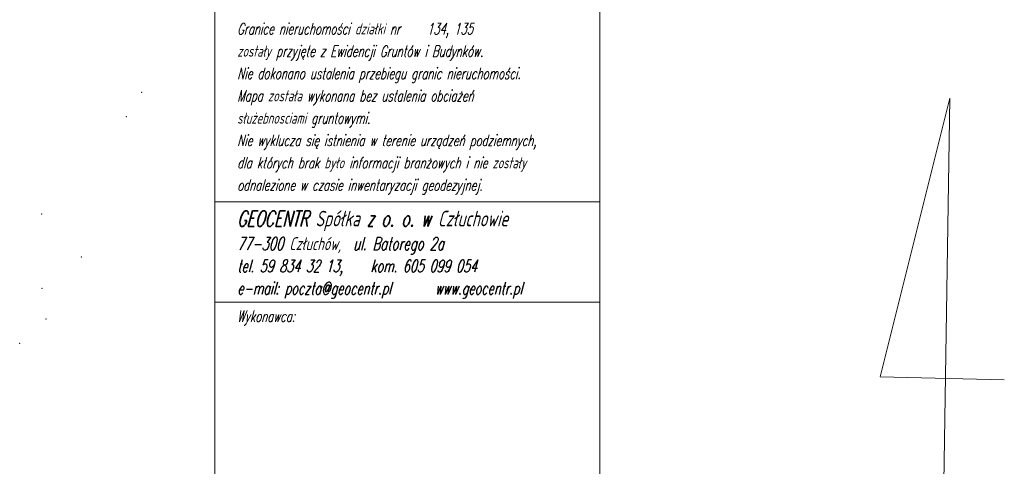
# Model space of a CAD drawing. Header units: metres. Extents: x 6429983 to 6430302, y 5950841 to 5951152.
# Tile 5 of 23: x 6429989 to 6430077, y 5951053 to 5951093. Entities that reach past the tile are written whole.
import ezdxf
from ezdxf.enums import TextEntityAlignment as Align

# ---------------------------------------------------------------- set-up
doc = ezdxf.new("R2010")
doc.units = ezdxf.units.M
doc.layers.get('0').update_dxf_attribs({"linetype": 'CONTINUOUS', "lineweight": 18})
for name, color, linetype, lineweight in [('EGIB-D03-', 7, 'CONTINUOUS', 18), ('EGIB-KL-BI-', 96, 'CONTINUOUS', 18), ('EGIB-KL-BZ-', 96, 'CONTINUOUS', 18), ('maska', 7, 'CONTINUOUS', 18)]:
    doc.layers.add(name, color=color, linetype=linetype, lineweight=lineweight)
doc.styles.get("Standard").update_dxf_attribs({"font": 'simplex.shx'})

msp = doc.modelspace()

# ---------------------------------------------------------------- linework, layer by layer
at = {"linetype": 'ByBlock'}
for p, q in [((6430072.353, 5951085.901), (6430066.111, 5951060.933)), ((6430071.81, 5951051.435), (6430072.353, 5951085.901)), ((6430066.111, 5951060.933), (6430077.238, 5951060.662))]:
    msp.add_line(p, q, dxfattribs=at)
at = {"layer": 'EGIB-D03-'}
msp.add_point((6429999.96, 5951086.41), dxfattribs=at)
msp.add_point((6429999.96, 5951086.41), dxfattribs=at)
at = {"layer": 'EGIB-KL-BI-'}
for p in [(6429999.96, 5951086.41), (6429998.57, 5951084.24), (6429990.99, 5951075.5), (6429994.54, 5951071.65), (6429991.03, 5951068.86), (6429991.39, 5951066.09), (6429989.02, 5951063.92)]:
    msp.add_point(p, dxfattribs=at)
at = {"layer": 'EGIB-KL-BZ-'}
for p in [(6429998.57, 5951084.24), (6429990.99, 5951075.5), (6429994.54, 5951071.65), (6429991.03, 5951068.86), (6429991.39, 5951066.09), (6429989.02, 5951063.92)]:
    msp.add_point(p, dxfattribs=at)
at = {"layer": 'maska', "linetype": 'Continuous', "lineweight": 18, "flags": 128}
for points in [[(6430006.51, 5951134.104), (6430006.51, 5950845.604)], [(6430041.01, 5951048.604), (6430041.01, 5951134.104)], [(6430006.51, 5951076.604), (6430041.01, 5951076.604)], [(6430006.51, 5951067.604), (6430041.01, 5951067.604)]]:
    msp.add_lwpolyline(points, dxfattribs=at)

# ---------------------------------------------------------------- texts
at = {"layer": 'maska', "color": 7, "lineweight": 20, "oblique": 15, "width": 0.66}
for s, height, p in [('Granice nieruchomości działki nr ', 1, (6430008.51, 5951092.604)), ('134, 135', 1, (6430025.51, 5951092.604)), ('zostały przyjęte z Ewidencji Gruntów i Budynków.', 1, (6430008.51, 5951090.604)), ('Nie dokonano ustalenia przebiegu granic nieruchomości.', 1, (6430008.51, 5951088.604)), ('Mapa została wykonana bez ustalenia obciażeń', 1, (6430008.51, 5951086.604)), ('służebnosciami gruntowymi.', 1, (6430008.51, 5951084.604)), ('Nie wyklucza się istnienia w terenie urządzeń podziemnych,', 1, (6430008.51, 5951082.604)), ('dla których brak było informacji branżowych i nie zostały', 1, (6430008.51, 5951080.604)), ('odnalezione w czasie inwentaryzacji geodezyjnej.', 1, (6430008.51, 5951078.604)), ('tel. 59 834 32 13,   kom. 605 099 054', 1.11, (6430008.51, 5951071.409)), ('e-mail: poczta@geocentr.pl     www.geocentr.pl', 1.11, (6430008.51, 5951069.409)), ('Wykonawca:', 1, (6430008.51, 5951066.854))]:
    msp.add_text(s, height=height, dxfattribs=at).set_placement(p, align=Align.TOP_LEFT)
at = {"layer": 'maska', "color": 7, "lineweight": 30, "oblique": 15, "width": 0.66}
msp.add_text('GEOCENTR Spółka z o. o. w Człuchowie', height=1.4, dxfattribs=at).set_placement((6430008.51, 5951075.804), align=Align.TOP_LEFT)
at = {"layer": 'maska', "color": 7, "lineweight": 25, "oblique": 15, "width": 0.66}
msp.add_text('77-300 Człuchów,  ul. Batorego 2a', height=1.16, dxfattribs=at).set_placement((6430008.51, 5951073.434), align=Align.TOP_LEFT)

doc.saveas('drawing.dxf')
